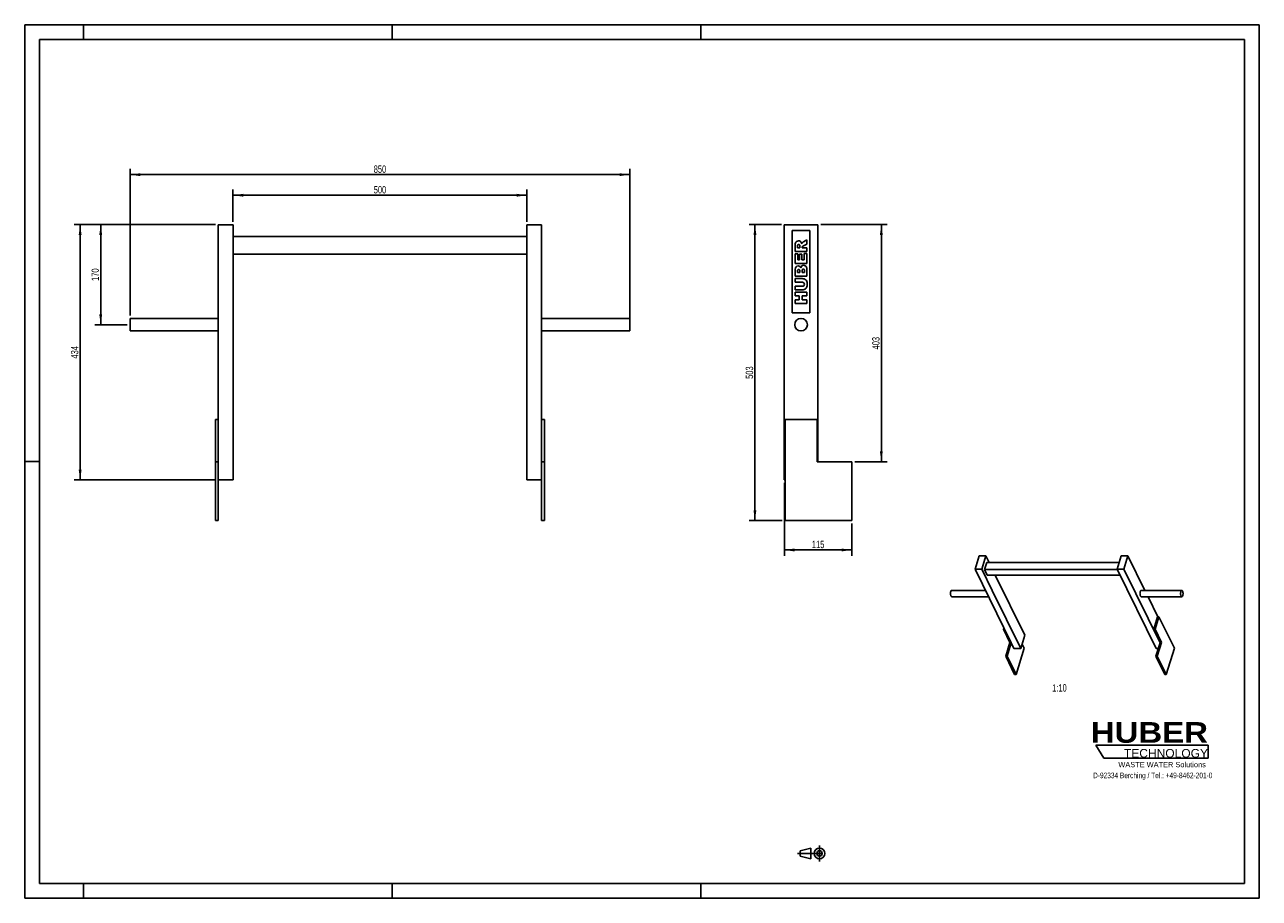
# Model space of a CAD drawing. Header units: millimetres. Extents: x 0 to 2100, y 0 to 1485.
import ezdxf

# ---------------------------------------------------------------- set-up
doc = ezdxf.new("R2010")
doc.units = ezdxf.units.MM
doc.header["$LTSCALE"] = 115.5
doc.linetypes.add('CENTER', pattern=[0.6, 0.375, -0.075, 0.075, -0.075])
doc.layers.get('0').update_dxf_attribs({"linetype": 'CONTINUOUS'})
for name, color, linetype in [('005_AXIS', 7, 'CONTINUOUS'), ('007_CURVES', 7, 'CONTINUOUS'), ('050_DIMENSIONING', 7, 'CONTINUOUS'), ('053_NOTES', 7, 'CONTINUOUS'), ('HUBER_Logo_BL0', 7, 'CONTINUOUS')]:
    doc.layers.add(name, color=color, linetype=linetype)
doc.styles.get("Standard").update_dxf_attribs({"font": 'txt', "width": 0.7})
doc.styles.add('TEXTSTYLE_2', font='ariblk.ttf')
doc.styles.add('TEXTSTYLE_3', font='arial.ttf')
doc.dimstyles.new('DIMSTYLE_1', dxfattribs={"dimtxt": 12.5, "dimasz": 17.5, "dimexe": 2, "dimexo": 1, "dimtad": 1, "dimdec": 1, "dimtxsty": 'STANDARD', "dimblk": '_FILLED', "dimblk1": '_FILLED', "dimblk2": '_FILLED', "dimcen": 0.09, "dimazin": 2, "dimtp": 0.8, "dimtm": 0.8, "dimtfac": 1, "dimtdec": 1, "dimtofl": 0, "dimtmove": 0, "dimatfit": 3, "dimldrblk": '_FILLED', "dimfxl": 1, "dimtolj": 1, "dimarcsym": 0})
doc.dimstyles.new('DIMSTYLE_2', dxfattribs={"dimtxt": 12.5, "dimasz": 17.5, "dimexe": 2, "dimexo": 1, "dimtad": 1, "dimtxsty": 'STANDARD', "dimblk": '_FILLED', "dimblk1": '_FILLED', "dimblk2": '_FILLED', "dimcen": 0.09, "dimazin": 2, "dimtp": 0.3, "dimtm": 0.3, "dimtfac": 1, "dimtofl": 0, "dimtmove": 0, "dimatfit": 3, "dimldrblk": '_FILLED', "dimfxl": 1, "dimtolj": 1, "dimarcsym": 0})
doc.dimstyles.new('DIMSTYLE_3', dxfattribs={"dimtxt": 12.5, "dimasz": 17.5, "dimexe": 2, "dimexo": 1, "dimtad": 1, "dimtxsty": 'STANDARD', "dimblk": '_FILLED', "dimblk1": '_FILLED', "dimblk2": '_FILLED', "dimcen": 0.09, "dimazin": 2, "dimtp": 0.5, "dimtm": 0.5, "dimtfac": 1, "dimtofl": 0, "dimtmove": 0, "dimatfit": 3, "dimldrblk": '_FILLED', "dimfxl": 1, "dimtolj": 1, "dimarcsym": 0})
doc.dimstyles.new('DIMSTYLE_4', dxfattribs={"dimtxt": 12.5, "dimasz": 17.5, "dimexe": 2, "dimexo": 1, "dimtad": 1, "dimtxsty": 'STANDARD', "dimblk": '_FILLED', "dimblk1": '_FILLED', "dimblk2": '_FILLED', "dimcen": 0.09, "dimazin": 2, "dimtp": 0.8, "dimtm": 0.8, "dimtfac": 1, "dimtofl": 0, "dimtmove": 0, "dimatfit": 3, "dimldrblk": '_FILLED', "dimfxl": 1, "dimtolj": 1, "dimarcsym": 0})

# ---------------------------------------------------------------- blocks, each defined once
blk = doc.blocks.new('HUBER_LOGO_BL0', base_point=(1918.7, 251.9))
at = {"layer": 'HUBER_Logo_BL0', "color": 5, "linetype": 'CONTINUOUS'}
for p, q in [((2013.2, 260.5), (1822, 260.5)), ((1822, 260.5), (1835.5, 238)), ((2013.2, 260.5), (2013.2, 238)), ((1835.5, 238), (2013.2, 238))]:
    blk.add_line(p, q, dxfattribs=at)
at = {"layer": 'HUBER_Logo_BL0', "color": 2, "linetype": 'CONTINUOUS', "attachment_point": 3, "line_spacing_factor": 0.78}
for s, insert, char_height, width, style in [('HUBER\\P\\fArial;\\H14.625;TECHNOLOGY ', (2012.7, 299.5), 35.1, 193.836, 'TEXTSTYLE_2'), ('WASTE WATER Solutions', (2009, 231.8), 9, 148.517, 'TEXTSTYLE_3')]:
    blk.add_mtext(s, dxfattribs=dict(at, insert=insert, char_height=char_height, width=width, style=style))
at = {"layer": 'HUBER_Logo_BL0', "color": 2, "linetype": 'CONTINUOUS', "insert": (1918.7, 213.7), "char_height": 9.5, "width": 405.446, "attachment_point": 2, "line_spacing_factor": 0.96}
blk.add_mtext('D-92334 Berching / Tel.: +49-8462-201-0', dxfattribs=at)
blk = doc.blocks.new('_FILLED')
at = {"color": 0, "linetype": 'BYBLOCK'}
blk.add_solid([(0, 0), (-1, 0.14), (-1, -0.14)], dxfattribs=at)
blk = doc.blocks.new('*D0')
at = {"layer": '050_DIMENSIONING', "color": 2, "linetype": 'CONTINUOUS'}
for p, q in [((354.3, 1150.1), (354.3, 1205.1)), ((854.3, 1150.1), (854.3, 1205.1)), ((354.3, 1195.1), (604.3, 1195.1)), ((854.3, 1195.1), (604.3, 1195.1))]:
    blk.add_line(p, q, dxfattribs=at)
at = {"layer": '050_DIMENSIONING', "color": 2, "linetype": 'CONTINUOUS', "xscale": 17.5, "yscale": 17.5, "zscale": 17.5, "rotation": 180}
blk.add_blockref('_FILLED', (354.3, 1195.1), dxfattribs=at)
at = {"layer": '050_DIMENSIONING', "color": 2, "linetype": 'CONTINUOUS', "xscale": 17.5, "yscale": 17.5, "zscale": 17.5}
blk.add_blockref('_FILLED', (854.3, 1195.1), dxfattribs=at)
at = {"layer": '050_DIMENSIONING', "color": 2, "linetype": 'CONTINUOUS', "insert": (604.3, 1210.7), "char_height": 12.5, "width": 42.857, "attachment_point": 2, "line_spacing_factor": 0.9}
blk.add_mtext('500', dxfattribs=at)
blk = doc.blocks.new('*D1')
at = {"layer": '050_DIMENSIONING', "color": 2, "linetype": 'CONTINUOUS'}
for p, q in [((179.3, 990.7), (179.3, 1240.1)), ((1029.3, 980.1), (1029.3, 1240.1)), ((179.3, 1230.1), (604.3, 1230.1)), ((1029.3, 1230.1), (604.3, 1230.1))]:
    blk.add_line(p, q, dxfattribs=at)
at = {"layer": '050_DIMENSIONING', "color": 2, "linetype": 'CONTINUOUS', "xscale": 17.5, "yscale": 17.5, "zscale": 17.5, "rotation": 180}
blk.add_blockref('_FILLED', (179.3, 1230.1), dxfattribs=at)
at = {"layer": '050_DIMENSIONING', "color": 2, "linetype": 'CONTINUOUS', "xscale": 17.5, "yscale": 17.5, "zscale": 17.5}
blk.add_blockref('_FILLED', (1029.3, 1230.1), dxfattribs=at)
at = {"layer": '050_DIMENSIONING', "color": 2, "linetype": 'CONTINUOUS', "insert": (604.3, 1245.7), "char_height": 12.5, "width": 42.857, "attachment_point": 2, "line_spacing_factor": 0.9}
blk.add_mtext('850', dxfattribs=at)
blk = doc.blocks.new('*D2')
at = {"layer": '050_DIMENSIONING', "color": 2, "linetype": 'CONTINUOUS'}
for p, q in [((1287.1, 1145.1), (1232.1, 1145.1)), ((1242.1, 1145.1), (1242.1, 893.6)), ((1242.1, 642.1), (1242.1, 893.6)), ((1288.6, 642.1), (1232.1, 642.1))]:
    blk.add_line(p, q, dxfattribs=at)
at = {"layer": '050_DIMENSIONING', "color": 2, "linetype": 'CONTINUOUS', "xscale": 17.5, "yscale": 17.5, "zscale": 17.5}
for p, rotation in [((1242.1, 1145.1), 90), ((1242.1, 642.1), 270)]:
    blk.add_blockref('_FILLED', p, dxfattribs=dict(at, rotation=rotation))
at = {"layer": '050_DIMENSIONING', "color": 2, "linetype": 'CONTINUOUS', "insert": (1226.5, 893.6), "char_height": 12.5, "width": 41.518, "attachment_point": 2, "rotation": 90, "line_spacing_factor": 0.9}
blk.add_mtext('503', dxfattribs=at)
blk = doc.blocks.new('*D3')
at = {"layer": '050_DIMENSIONING', "color": 2, "linetype": 'CONTINUOUS'}
for p, q in [((324.3, 1145.1), (84.3, 1145.1)), ((94.3, 1145.1), (94.3, 928.1)), ((94.3, 711.1), (94.3, 928.1)), ((324.3, 711.1), (84.3, 711.1))]:
    blk.add_line(p, q, dxfattribs=at)
at = {"layer": '050_DIMENSIONING', "color": 2, "linetype": 'CONTINUOUS', "xscale": 17.5, "yscale": 17.5, "zscale": 17.5}
for p, rotation in [((94.3, 1145.1), 90), ((94.3, 711.1), 270)]:
    blk.add_blockref('_FILLED', p, dxfattribs=dict(at, rotation=rotation))
at = {"layer": '050_DIMENSIONING', "color": 2, "linetype": 'CONTINUOUS', "insert": (78.7, 928.1), "char_height": 12.5, "width": 42.857, "attachment_point": 2, "rotation": 90, "line_spacing_factor": 0.9}
blk.add_mtext('434', dxfattribs=at)
blk = doc.blocks.new('*D4')
at = {"layer": '050_DIMENSIONING', "color": 2, "linetype": 'CONTINUOUS'}
for p, q in [((1292.1, 706.1), (1292.1, 582.1)), ((1407.1, 637.1), (1407.1, 582.1)), ((1292.1, 592.1), (1349.6, 592.1)), ((1407.1, 592.1), (1349.6, 592.1))]:
    blk.add_line(p, q, dxfattribs=at)
at = {"layer": '050_DIMENSIONING', "color": 2, "linetype": 'CONTINUOUS', "xscale": 17.5, "yscale": 17.5, "zscale": 17.5, "rotation": 180}
blk.add_blockref('_FILLED', (1292.1, 592.1), dxfattribs=at)
at = {"layer": '050_DIMENSIONING', "color": 2, "linetype": 'CONTINUOUS', "xscale": 17.5, "yscale": 17.5, "zscale": 17.5}
blk.add_blockref('_FILLED', (1407.1, 592.1), dxfattribs=at)
at = {"layer": '050_DIMENSIONING', "color": 2, "linetype": 'CONTINUOUS', "insert": (1349.6, 607.7), "char_height": 12.5, "width": 34.821, "attachment_point": 2, "line_spacing_factor": 0.9}
blk.add_mtext('115', dxfattribs=at)
blk = doc.blocks.new('*D5')
at = {"layer": '050_DIMENSIONING', "color": 2, "linetype": 'CONTINUOUS'}
for p, q in [((324.3, 1145.1), (119.3, 1145.1)), ((129.3, 1145.1), (129.3, 1060.1)), ((129.3, 975.1), (129.3, 1060.1)), ((174.3, 975.1), (119.3, 975.1))]:
    blk.add_line(p, q, dxfattribs=at)
at = {"layer": '050_DIMENSIONING', "color": 2, "linetype": 'CONTINUOUS', "xscale": 17.5, "yscale": 17.5, "zscale": 17.5}
for p, rotation in [((129.3, 1145.1), 90), ((129.3, 975.1), 270)]:
    blk.add_blockref('_FILLED', p, dxfattribs=dict(at, rotation=rotation))
at = {"layer": '050_DIMENSIONING', "color": 2, "linetype": 'CONTINUOUS', "insert": (113.7, 1060.1), "char_height": 12.5, "width": 40.179, "attachment_point": 2, "rotation": 90, "line_spacing_factor": 0.9}
blk.add_mtext('170', dxfattribs=at)
blk = doc.blocks.new('*D6')
at = {"layer": '050_DIMENSIONING', "color": 2, "linetype": 'CONTINUOUS'}
for p, q in [((1354.1, 1145.1), (1467.1, 1145.1)), ((1457.1, 1145.1), (1457.1, 943.6)), ((1457.1, 742.1), (1457.1, 943.6)), ((1412.1, 742.1), (1467.1, 742.1))]:
    blk.add_line(p, q, dxfattribs=at)
at = {"layer": '050_DIMENSIONING', "color": 2, "linetype": 'CONTINUOUS', "xscale": 17.5, "yscale": 17.5, "zscale": 17.5}
for p, rotation in [((1457.1, 1145.1), 90), ((1457.1, 742.1), 270)]:
    blk.add_blockref('_FILLED', p, dxfattribs=dict(at, rotation=rotation))
at = {"layer": '050_DIMENSIONING', "color": 2, "linetype": 'CONTINUOUS', "insert": (1441.5, 943.6), "char_height": 12.5, "width": 42.857, "attachment_point": 2, "rotation": 90, "line_spacing_factor": 0.9}
blk.add_mtext('403', dxfattribs=at)
blk = doc.blocks.new('PROJEKTIONSMETHODE_1_BL1', base_point=(1340, 76.3))
at = {"color": 2, "linetype": 'CONTINUOUS'}
for p, q in [((1318.9, 80.8), (1337.3, 85.4)), ((1337.3, 67.1), (1337.3, 85.4)), ((1318.9, 71.7), (1318.9, 80.8)), ((1318.9, 71.7), (1337.3, 67.1))]:
    blk.add_line(p, q, dxfattribs=at)
at = {"color": 2, "linetype": 'CENTER'}
for p, q in [((1351.9, 90), (1351.9, 62.5)), ((1314.3, 76.3), (1365.7, 76.3))]:
    blk.add_line(p, q, dxfattribs=at)
at = {"color": 2, "linetype": 'CONTINUOUS'}
for radius in [9.17, 4.58]:
    blk.add_circle((1351.9, 76.3), radius, dxfattribs=at)

msp = doc.modelspace()

# ---------------------------------------------------------------- linework, layer by layer
at = {"color": 7, "linetype": 'CONTINUOUS'}
for p, q in [((0, 1485), (2100, 1485)), ((0, 0), (0, 1485)), ((2100, 0), (2100, 1485)), ((329.327, 1145.079), (354.327, 1145.079)), ((329.327, 742.079), (329.327, 1145.079)), ((354.327, 1145.079), (354.327, 711.079)), ((854.327, 1145.079), (879.327, 1145.079)), ((854.327, 1145.079), (854.327, 711.079)), ((879.327, 742.079), (879.327, 1145.079)), ((1292.077, 1145.079), (1349.077, 1145.079)), ((1292.077, 1145.079), (1292.077, 711.079)), ((1349.077, 742.079), (1349.077, 1145.079)), ((354.327, 1125.079), (854.327, 1125.079)), ((854.327, 1095.079), (354.327, 1095.079)), ((329.327, 814.079), (324.327, 814.079)), ((324.327, 814.079), (324.327, 742.079)), ((884.327, 814.079), (879.327, 814.079)), ((884.327, 814.079), (884.327, 742.079)), ((1293.577, 814.079), (1348.077, 814.079)), ((1348.077, 814.079), (1348.077, 742.079)), ((324.327, 742.079), (329.327, 742.079)), ((324.327, 742.079), (324.327, 642.079)), ((329.327, 642.079), (329.327, 742.079)), ((879.327, 742.079), (884.327, 742.079)), ((879.327, 742.079), (879.327, 642.079)), ((884.327, 642.079), (884.327, 742.079)), ((1407.077, 742.079), (1348.077, 742.079)), ((1407.077, 742.079), (1407.077, 642.079)), ((354.327, 711.079), (329.327, 711.079)), ((879.327, 711.079), (854.327, 711.079)), ((1292.077, 711.079), (1293.577, 711.079)), ((1623.362, 582.054), (1616.463, 559.729)), ((1634.875, 582.054), (1623.362, 582.054)), ((1627.976, 559.729), (1634.875, 582.054)), ((1636.291, 570.55), (1632.66, 558.8)), ((1634.875, 582.054), (1640.52, 570.55)), ((1636.291, 570.55), (1861.585, 570.55)), ((1865.14, 582.054), (1858.241, 559.729)), ((1876.654, 582.054), (1865.14, 582.054)), ((1869.755, 559.729), (1876.654, 582.054)), ((1876.654, 582.054), (1905.447, 523.379)), ((1677.929, 434.474), (1616.463, 559.729)), ((1616.463, 559.729), (1627.976, 559.729)), ((1627.976, 559.729), (1645.819, 523.369)), ((1632.66, 558.8), (1858.697, 558.8)), ((1632.66, 558.8), (1637.236, 549.476)), ((1863.273, 549.476), (1637.236, 549.476)), ((1650.862, 549.476), (1701.069, 447.164)), ((1858.241, 559.729), (1924.435, 424.84)), ((1858.241, 559.729), (1869.755, 559.729)), ((1931.221, 434.474), (1869.755, 559.729)), ((1645.819, 523.369), (1694.17, 424.84)), ((1910.673, 512.729), (1927.426, 478.59)), ((1920.36, 457.244), (1926.956, 478.59)), ((1929.259, 478.59), (1922.663, 457.244)), ((1929.259, 478.59), (1926.956, 478.59)), ((1665.534, 459.732), (1664.766, 457.244)), ((1664.766, 457.244), (1675.747, 434.866)), ((1666.755, 457.244), (1664.766, 457.244)), ((1694.17, 424.84), (1701.069, 447.164)), ((1920.36, 457.244), (1931.342, 434.866)), ((1922.663, 457.244), (1920.36, 457.244)), ((1922.663, 457.244), (1933.644, 434.866)), ((1668.606, 411.758), (1675.747, 434.866)), ((1670.909, 411.758), (1677.929, 434.474)), ((1675.747, 434.866), (1677.737, 434.866)), ((1677.929, 434.474), (1682.657, 424.84)), ((1694.17, 424.84), (1682.657, 424.84)), ((1699.898, 425.131), (1696.439, 432.181)), ((1924.201, 411.758), (1931.221, 434.474)), ((1928.243, 424.84), (1924.435, 424.84)), ((1926.503, 411.758), (1933.644, 434.866)), ((1931.342, 434.866), (1931.221, 434.474)), ((1931.342, 434.866), (1933.644, 434.866)), ((1668.606, 411.758), (1683.858, 380.678)), ((1668.606, 411.758), (1670.909, 411.758)), ((1686.161, 380.678), (1670.909, 411.758)), ((1924.201, 411.758), (1939.453, 380.678)), ((1924.201, 411.758), (1926.503, 411.758)), ((1941.755, 380.678), (1926.503, 411.758)), ((0, 0), (2100, 0))]:
    msp.add_line(p, q, dxfattribs=at)
at = {"color": 3, "linetype": 'CONTINUOUS'}
for p, q in [((0, 1485), (0, 0)), ((2100, 1485), (0, 1485)), ((100, 1485), (100, 1460)), ((625, 1485), (625, 1460)), ((1150, 1485), (1150, 1460)), ((2100, 1485), (2100, 0)), ((0, 742.5), (25, 742.5)), ((100, 0), (100, 25)), ((625, 0), (625, 25)), ((1150, 0), (1150, 25)), ((2100, 0), (0, 0))]:
    msp.add_line(p, q, dxfattribs=at)
at = {"color": 5, "linetype": 'CONTINUOUS'}
for p, q in [((25, 1460), (25, 25)), ((2075, 1460), (25, 1460)), ((2075, 25), (2075, 1460)), ((25, 25), (2075, 25))]:
    msp.add_line(p, q, dxfattribs=at)
at = {"layer": '005_AXIS', "color": 7, "linetype": 'CONTINUOUS'}
for p, q in [((179.327, 975.079), (179.327, 985.729)), ((329.327, 985.729), (179.327, 985.729)), ((179.327, 964.429), (179.327, 975.079)), ((879.327, 985.729), (1029.327, 985.729)), ((1029.327, 985.729), (1029.327, 975.079)), ((1029.327, 975.079), (1029.327, 964.429)), ((329.327, 964.429), (179.327, 964.429)), ((879.327, 964.429), (1029.327, 964.429)), ((1293.577, 814.079), (1293.577, 642.079)), ((324.327, 642.079), (329.327, 642.079)), ((879.327, 642.079), (884.327, 642.079)), ((1293.577, 642.079), (1407.077, 642.079)), ((1634.301, 523.379), (1576.761, 523.379)), ((1639.527, 512.729), (1576.761, 512.729)), ((1899.133, 523.379), (1968.212, 523.379)), ((1899.133, 512.729), (1968.212, 512.729)), ((1955.493, 425.131), (1929.259, 478.59)), ((1699.898, 425.131), (1686.161, 380.678)), ((1955.493, 425.131), (1941.755, 380.678)), ((1683.858, 380.678), (1686.161, 380.678)), ((1939.453, 380.678), (1941.755, 380.678))]:
    msp.add_line(p, q, dxfattribs=at)
for start, end in [(0, 180), (180, 360)]:
    msp.add_arc((1320.577, 975.079), 10.65, start, end, dxfattribs=at)
for points, knots in [([(1575.472, 513.883), (1575.284, 514.266), (1574.986, 515.154), (1574.733, 516.607), (1574.657, 518.192), (1574.764, 519.766), (1575.045, 521.182), (1575.422, 522.194), (1575.808, 522.807), (1576.103, 523.127), (1576.421, 523.33), (1576.653, 523.379), (1576.761, 523.379)], [0, 0, 0, 0, 0.12346893, 0.26911553, 0.42616208, 0.58211514, 0.72463758, 0.84346089, 0.89210786, 0.93346398, 0.96860665, 1, 1, 1, 1]), ([(1576.761, 512.729), (1576.643, 512.729), (1576.389, 512.789), (1576.046, 513.03), (1575.731, 513.405), (1575.556, 513.712), (1575.472, 513.883)], [0, 0, 0, 0, 0.19544251, 0.41791579, 0.68405241, 1, 1, 1, 1]), ([(1899.133, 523.379), (1899.024, 523.379), (1898.793, 523.33), (1898.474, 523.127), (1898.179, 522.807), (1897.793, 522.194), (1897.417, 521.182), (1897.136, 519.766), (1897.028, 518.192), (1897.104, 516.607), (1897.357, 515.154), (1897.656, 514.266), (1897.844, 513.883)], [0, 0, 0, 0, 0.03139335, 0.06653603, 0.10789216, 0.15653913, 0.27536244, 0.41788486, 0.57383793, 0.73088448, 0.87653108, 1, 1, 1, 1]), ([(1897.844, 513.883), (1897.928, 513.712), (1898.102, 513.405), (1898.417, 513.03), (1898.76, 512.789), (1899.015, 512.729), (1899.133, 512.729)], [0, 0, 0, 0, 0.31594736, 0.5820841, 0.80455744, 1, 1, 1, 1]), ([(1968.212, 523.379), (1968.104, 523.379), (1967.872, 523.33), (1967.554, 523.127), (1967.259, 522.807), (1966.873, 522.194), (1966.496, 521.182), (1966.215, 519.766), (1966.108, 518.192), (1966.184, 516.607), (1966.436, 515.154), (1966.735, 514.266), (1966.923, 513.883)], [0, 0, 0, 0, 0.03139335, 0.06653602, 0.10789215, 0.15653912, 0.27536242, 0.41788484, 0.57383792, 0.73088448, 0.87653108, 1, 1, 1, 1]), ([(1966.923, 513.883), (1967.007, 513.712), (1967.182, 513.405), (1967.497, 513.03), (1967.84, 512.789), (1968.094, 512.729), (1968.212, 512.729)], [0, 0, 0, 0, 0.31594742, 0.58208414, 0.80455744, 1, 1, 1, 1]), ([(1969.501, 522.226), (1969.417, 522.397), (1969.243, 522.704), (1968.928, 523.079), (1968.585, 523.32), (1968.33, 523.379), (1968.212, 523.379)], [0, 0, 0, 0, 0.31594742, 0.58208414, 0.80455744, 1, 1, 1, 1]), ([(1968.212, 512.729), (1968.321, 512.729), (1968.552, 512.779), (1968.87, 512.982), (1969.166, 513.302), (1969.552, 513.914), (1969.928, 514.927), (1970.209, 516.343), (1970.317, 517.917), (1970.24, 519.502), (1969.988, 520.955), (1969.689, 521.843), (1969.501, 522.226)], [0, 0, 0, 0, 0.03139335, 0.06653602, 0.10789215, 0.15653912, 0.27536242, 0.41788484, 0.57383792, 0.73088448, 0.87653108, 1, 1, 1, 1])]:
    msp.add_open_spline(points, degree=3, knots=knots, dxfattribs=at)
at = {"layer": '007_CURVES', "color": 4, "linetype": 'CONTINUOUS'}
for p, q in [((1335.577, 1135.079), (1305.577, 1135.079)), ((1305.577, 1135.079), (1305.577, 995.079)), ((1335.577, 995.079), (1335.577, 1135.079)), ((1330.577, 1119.172), (1324.792, 1116.171)), ((1330.577, 1112.187), (1330.577, 1119.172)), ((1310.577, 1109.8), (1310.577, 1099.5)), ((1310.577, 1099.5), (1330.577, 1099.5)), ((1314.847, 1095.789), (1310.577, 1095.789)), ((1310.577, 1095.789), (1310.577, 1079.227)), ((1314.615, 1105.707), (1314.615, 1108.422)), ((1318.68, 1105.707), (1314.615, 1105.707)), ((1314.847, 1085.42), (1314.847, 1095.789)), ((1322.105, 1095.038), (1318.026, 1095.038)), ((1318.026, 1095.038), (1318.026, 1085.42)), ((1318.68, 1108.313), (1318.68, 1105.707)), ((1322.105, 1085.42), (1322.105, 1095.038)), ((1322.459, 1105.707), (1322.459, 1106.253)), ((1330.577, 1105.707), (1322.459, 1105.707)), ((1324.465, 1108.886), (1330.577, 1112.187)), ((1330.577, 1096.089), (1326.047, 1096.089)), ((1326.047, 1096.089), (1326.047, 1085.42)), ((1330.577, 1099.5), (1330.577, 1105.707)), ((1330.577, 1079.227), (1330.577, 1096.089)), ((1310.577, 1079.227), (1330.577, 1079.227)), ((1318.026, 1085.42), (1314.847, 1085.42)), ((1326.047, 1085.42), (1322.105, 1085.42)), ((1310.577, 1069.09), (1310.577, 1057.521)), ((1310.577, 1057.521), (1330.577, 1057.521)), ((1310.577, 1053.415), (1310.577, 1047.248)), ((1322.5, 1053.415), (1310.577, 1053.415)), ((1314.629, 1063.756), (1314.629, 1066.485)), ((1318.421, 1063.756), (1314.629, 1063.756)), ((1318.421, 1066.444), (1318.421, 1063.756)), ((1322.227, 1063.756), (1322.227, 1066.894)), ((1326.279, 1063.756), (1322.227, 1063.756)), ((1326.279, 1066.907), (1326.279, 1063.756)), ((1330.577, 1057.521), (1330.577, 1068.19)), ((1310.577, 1047.248), (1322.787, 1047.248)), ((1322.787, 1040.414), (1310.577, 1040.414)), ((1310.577, 1040.414), (1310.577, 1034.247)), ((1310.577, 1034.247), (1322.5, 1034.247)), ((1310.577, 1030.127), (1310.577, 1023.92)), ((1330.577, 1030.127), (1310.577, 1030.127)), ((1330.577, 1023.92), (1330.577, 1030.127)), ((1310.577, 1023.92), (1317.575, 1023.92)), ((1310.577, 1017.167), (1310.577, 1010.987)), ((1317.575, 1017.167), (1310.577, 1017.167)), ((1310.577, 1010.987), (1330.577, 1010.987)), ((1317.575, 1023.92), (1317.575, 1017.167)), ((1322.487, 1023.92), (1330.577, 1023.92)), ((1322.487, 1017.167), (1322.487, 1023.92)), ((1330.577, 1017.167), (1322.487, 1017.167)), ((1330.577, 1010.987), (1330.577, 1017.167)), ((1305.577, 995.079), (1335.577, 995.079))]:
    msp.add_line(p, q, dxfattribs=at)
for points in [[(1310.577, 1109.8), (1310.577, 1111.71), (1310.74, 1113.169), (1311.068, 1114.179)], [(1311.068, 1114.179), (1311.395, 1115.188), (1312.009, 1115.993), (1312.899, 1116.616)], [(1312.899, 1116.616), (1313.783, 1117.235), (1314.86, 1117.549), (1316.129, 1117.549)], [(1316.129, 1117.549), (1317.248, 1117.549), (1318.203, 1117.303), (1319.011, 1116.831)], [(1319.011, 1116.831), (1319.813, 1116.362), (1320.468, 1115.707), (1320.968, 1114.88)], [(1320.968, 1114.88), (1321.286, 1114.356), (1321.545, 1113.633), (1321.75, 1112.706)], [(1321.75, 1112.706), (1322.009, 1113.442), (1322.255, 1113.988), (1322.496, 1114.318)], [(1322.496, 1114.318), (1322.664, 1114.547), (1323.005, 1114.875), (1323.551, 1115.31)], [(1323.551, 1115.31), (1324.083, 1115.734), (1324.492, 1116.021), (1324.792, 1116.171)], [(1315.137, 1110.724), (1314.792, 1110.318), (1314.615, 1109.54), (1314.615, 1108.422)], [(1316.62, 1111.341), (1315.979, 1111.341), (1315.488, 1111.137), (1315.137, 1110.724)], [(1317.783, 1110.949), (1317.453, 1111.205), (1317.057, 1111.341), (1316.62, 1111.341)], [(1318.416, 1109.952), (1318.326, 1110.359), (1318.121, 1110.686), (1317.783, 1110.949)], [(1318.68, 1108.313), (1318.68, 1108.585), (1318.599, 1109.131), (1318.416, 1109.952)], [(1322.934, 1107.759), (1322.623, 1107.317), (1322.459, 1106.812), (1322.459, 1106.253)], [(1324.465, 1108.886), (1323.675, 1108.459), (1323.169, 1108.094), (1322.934, 1107.759)], [(1310.577, 1069.09), (1310.577, 1071.014), (1311.054, 1072.487), (1312.009, 1073.524)], [(1312.009, 1073.524), (1312.964, 1074.561), (1314.151, 1075.079), (1315.556, 1075.079)], [(1315.556, 1075.079), (1316.743, 1075.079), (1317.753, 1074.711), (1318.601, 1073.977)], [(1318.601, 1073.977), (1319.172, 1073.483), (1319.608, 1072.76), (1319.936, 1071.819)], [(1319.936, 1071.819), (1320.29, 1073.251), (1320.877, 1074.302), (1321.723, 1074.984)], [(1321.723, 1074.984), (1322.569, 1075.666), (1323.619, 1076.007), (1324.888, 1076.007)], [(1324.888, 1076.007), (1325.925, 1076.007), (1326.866, 1075.761), (1327.683, 1075.282)], [(1327.683, 1075.282), (1328.517, 1074.793), (1329.172, 1074.138), (1329.65, 1073.306)], [(1329.65, 1073.306), (1329.949, 1072.787), (1330.167, 1071.996), (1330.307, 1070.96)], [(1315.12, 1068.449), (1314.792, 1068.067), (1314.629, 1067.412), (1314.629, 1066.485)], [(1316.484, 1069.022), (1315.911, 1069.022), (1315.447, 1068.831), (1315.12, 1068.449)], [(1317.93, 1068.449), (1317.603, 1068.831), (1317.112, 1069.022), (1316.484, 1069.022)], [(1318.421, 1066.444), (1318.421, 1067.399), (1318.257, 1068.067), (1317.93, 1068.449)], [(1322.773, 1069.158), (1322.418, 1068.722), (1322.227, 1067.972), (1322.227, 1066.894)], [(1322.5, 1053.415), (1323.687, 1053.415), (1324.792, 1053.224), (1325.843, 1052.856)], [(1324.192, 1069.813), (1323.605, 1069.813), (1323.128, 1069.595), (1322.773, 1069.158)], [(1325.72, 1069.158), (1325.338, 1069.595), (1324.833, 1069.813), (1324.192, 1069.813)], [(1326.279, 1066.907), (1326.279, 1067.972), (1326.102, 1068.722), (1325.72, 1069.158)], [(1325.843, 1052.856), (1326.893, 1052.487), (1327.807, 1051.914), (1328.599, 1051.123)], [(1328.599, 1051.123), (1329.39, 1050.332), (1329.936, 1049.513), (1330.25, 1048.649)], [(1330.307, 1070.96), (1330.495, 1069.568), (1330.577, 1068.64), (1330.577, 1068.19)], [(1325.884, 1034.818), (1324.601, 1034.438), (1323.483, 1034.247), (1322.5, 1034.247)], [(1325.352, 1046.334), (1324.751, 1046.935), (1323.892, 1047.248), (1322.787, 1047.248)], [(1322.787, 1040.414), (1323.878, 1040.414), (1324.724, 1040.714), (1325.338, 1041.314)], [(1325.338, 1041.314), (1325.952, 1041.914), (1326.252, 1042.76), (1326.252, 1043.838)], [(1326.252, 1043.838), (1326.252, 1044.902), (1325.952, 1045.734), (1325.352, 1046.334)], [(1328.186, 1036.133), (1327.439, 1035.489), (1326.675, 1035.052), (1325.884, 1034.818)], [(1329.911, 1038.257), (1329.499, 1037.48), (1328.926, 1036.771), (1328.186, 1036.133)], [(1330.713, 1041.137), (1330.577, 1039.991), (1330.318, 1039.022), (1329.911, 1038.257)], [(1330.25, 1048.649), (1330.686, 1047.453), (1330.918, 1046.007), (1330.918, 1044.329)], [(1330.918, 1044.329), (1330.918, 1043.347), (1330.85, 1042.283), (1330.713, 1041.137)]]:
    msp.add_open_spline(points, degree=3, dxfattribs=at)

# ---------------------------------------------------------------- block references
at = {"color": 2, "linetype": 'CONTINUOUS'}
msp.add_blockref('PROJEKTIONSMETHODE_1_BL1', (1340, 76.25), dxfattribs=at)
at = {"layer": 'HUBER_Logo_BL0'}
msp.add_blockref('HUBER_LOGO_BL0', (1918.749, 251.871), dxfattribs=at)

# ---------------------------------------------------------------- texts
at = {"layer": '053_NOTES', "color": 2, "linetype": 'CONTINUOUS', "insert": (1772.487, 363.928), "char_height": 12.5, "width": 42.85714, "attachment_point": 3, "line_spacing_factor": 0.9}
msp.add_mtext('1:10', dxfattribs=at)

# ---------------------------------------------------------------- dimensions: what is measured, and where the dimension line sits
at = {"layer": '050_DIMENSIONING', "color": 2, "linetype": 'CONTINUOUS'}
for base, p1, p2, picture, middle in [((1029.327, 1230.079), (179.327, 989.729), (1029.327, 979.079), '*D1', (602.542, 1230.079)), ((854.327, 1195.079), (354.327, 1149.079), (854.327, 1149.079), '*D0', (602.542, 1195.079))]:
    dim = msp.add_linear_dim(base=base, p1=p1, p2=p2, dimstyle='DIMSTYLE_1', dxfattribs=at)
    dim.commit()
    dim.dimension.update_dxf_attribs({"geometry": picture, "text_midpoint": middle, "dimtype": 160})
for base, p1, p2, angle, dimstyle, picture, middle in [((94.327, 1145.079), (325.327, 711.079), (325.327, 1145.079), 90, 'DIMSTYLE_1', '*D3', (94.327, 926.294)), ((129.327, 975.079), (325.327, 1145.079), (175.327, 975.079), 270, 'DIMSTYLE_3', '*D5', (129.327, 1058.294)), ((1242.077, 642.079), (1288.077, 1145.079), (1289.577, 642.079), 270, 'DIMSTYLE_1', '*D2', (1242.077, 891.794)), ((1457.077, 742.079), (1353.077, 1145.079), (1411.077, 742.079), 270, 'DIMSTYLE_4', '*D6', (1457.077, 941.794)), ((1292.077, 592.079), (1407.077, 638.079), (1292.077, 707.079), 180, 'DIMSTYLE_2', '*D4', (1347.791, 592.079))]:
    dim = msp.add_linear_dim(base=base, p1=p1, p2=p2, angle=angle, dimstyle=dimstyle, dxfattribs=at)
    dim.commit()
    dim.dimension.update_dxf_attribs({"geometry": picture, "text_midpoint": middle, "dimtype": 160})

doc.saveas('drawing.dxf')
